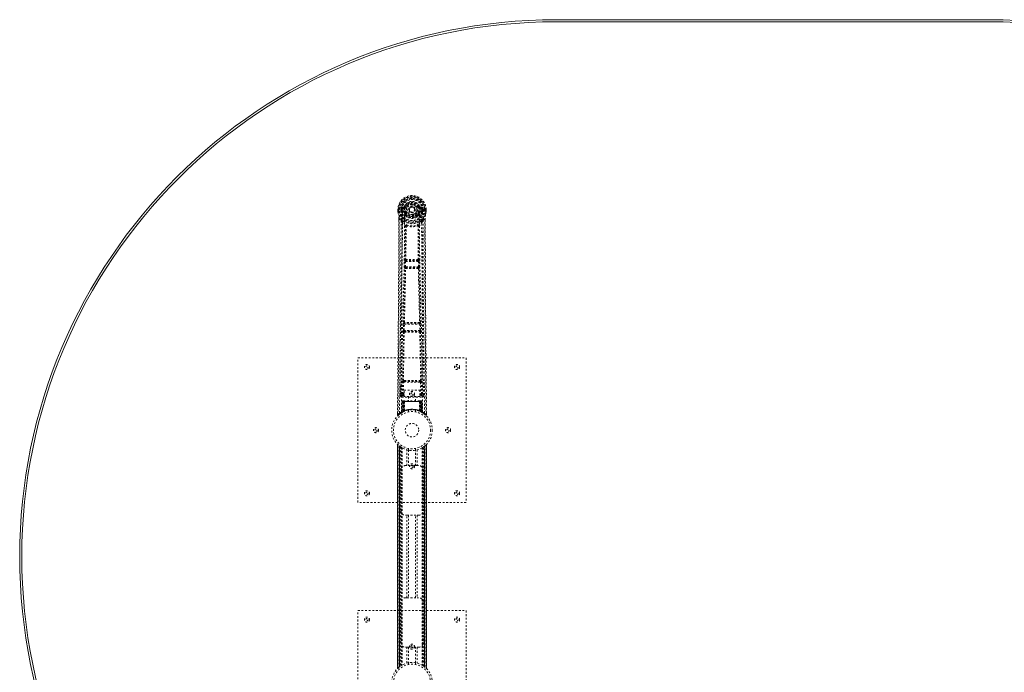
# Model space of a CAD drawing. Header units: inches. Extents: x 20.7 to 104.2, y 28.9 to 88.4.
# Tile 2 of 4: x 20.7 to 75.2, y 52.2 to 88.4. Entities that reach past the tile are written whole.
import ezdxf

# ---------------------------------------------------------------- set-up
doc = ezdxf.new("R2010")
doc.units = ezdxf.units.IN
doc.header["$MEASUREMENT"] = 0
doc.linetypes.add('SLD-Dashed', pattern=[0.075, 0.05, -0.025])
doc.linetypes.add('SLD-Solid', pattern=[0])

msp = doc.modelspace()

# ---------------------------------------------------------------- linework, layer by layer
at = {"color": 7, "linetype": 'SLD-Solid', "lineweight": 15}
for p, q in [((50.408, 88.377), (74.408, 88.377)), ((50.408, 88.259), (74.408, 88.259)), ((74.408, 88.259), (50.408, 88.259))]:
    msp.add_line(p, q, dxfattribs=at)
at = {"color": 7, "linetype": 'SLD-Dashed', "lineweight": 0}
for p, q in [((41.628, 77.858), (41.629, 77.741)), ((41.632, 77.858), (41.628, 77.858)), ((41.629, 77.741), (41.629, 77.737)), ((41.63, 77.859), (41.63, 77.741)), ((41.686, 77.858), (41.632, 77.858)), ((41.658, 77.857), (41.659, 77.741)), ((41.709, 77.857), (41.686, 77.858)), ((41.714, 77.857), (41.709, 77.857)), ((41.865, 77.857), (41.714, 77.857)), ((41.78, 77.784), (41.78, 77.856)), ((41.78, 77.784), (41.809, 77.786)), ((41.78, 77.784), (41.78, 77.784)), ((41.815, 77.857), (41.809, 77.857)), ((41.809, 77.857), (41.809, 77.786)), ((41.81, 77.785), (41.815, 77.766)), ((41.815, 77.779), (41.815, 77.857)), ((41.815, 77.766), (41.815, 77.779)), ((41.821, 77.742), (41.825, 77.738)), ((41.835, 77.727), (41.825, 77.737)), ((41.951, 78.002), (41.833, 77.978)), ((41.835, 77.727), (41.95, 77.706)), ((41.85, 77.79), (41.85, 77.76)), ((41.85, 77.79), (41.979, 77.79)), ((41.979, 77.735), (41.85, 77.76)), ((41.85, 77.76), (41.979, 77.76)), ((41.863, 77.942), (41.979, 77.962)), ((41.863, 77.942), (41.863, 77.912)), ((41.979, 77.942), (41.863, 77.942)), ((41.979, 77.912), (41.863, 77.912)), ((41.979, 77.962), (41.979, 77.942)), ((41.979, 77.912), (41.979, 77.942)), ((41.979, 77.79), (41.979, 77.76)), ((41.979, 77.735), (41.979, 77.76)), ((41.984, 78.029), (42.039, 78.006)), ((42.034, 77.694), (42.027, 77.705)), ((42.061, 77.705), (42.034, 77.694)), ((42.035, 77.998), (42.039, 78.006)), ((42.037, 77.545), (42.036, 77.568)), ((42.039, 78.006), (42.061, 77.996)), ((42.055, 77.5), (42.044, 77.518)), ((42.06, 77.573), (42.06, 77.55)), ((42.564, 77.859), (42.565, 77.851)), ((42.565, 77.851), (42.564, 77.835)), ((42.755, 77.996), (42.777, 78.006)), ((42.782, 77.694), (42.755, 77.705)), ((42.756, 77.55), (42.756, 77.573)), ((42.773, 77.518), (42.761, 77.5)), ((42.777, 78.006), (42.781, 77.997)), ((42.779, 77.545), (42.78, 77.568)), ((42.789, 77.706), (42.782, 77.694)), ((42.837, 77.962), (42.953, 77.942)), ((42.837, 77.962), (42.837, 77.942)), ((42.953, 77.942), (42.837, 77.942)), ((42.837, 77.912), (42.837, 77.942)), ((42.953, 77.912), (42.837, 77.912)), ((42.837, 77.79), (42.837, 77.76)), ((42.837, 77.79), (42.966, 77.79)), ((42.966, 77.76), (42.837, 77.735)), ((42.837, 77.735), (42.837, 77.76)), ((42.837, 77.76), (42.966, 77.76)), ((42.984, 77.978), (42.865, 78.002)), ((42.866, 77.706), (42.981, 77.727)), ((42.951, 77.858), (42.951, 77.857)), ((43.102, 77.857), (42.951, 77.857)), ((42.953, 77.912), (42.953, 77.942)), ((42.966, 77.76), (42.966, 77.79)), ((42.992, 77.738), (42.981, 77.727)), ((42.981, 77.727), (42.981, 77.727)), ((42.981, 77.727), (42.981, 77.727)), ((42.992, 77.738), (42.995, 77.742)), ((43.001, 77.857), (43.007, 77.857)), ((43.001, 77.779), (43.001, 77.857)), ((43.006, 77.785), (43.001, 77.766)), ((43.001, 77.766), (43.001, 77.779)), ((43.007, 77.786), (43.007, 77.857)), ((43.007, 77.786), (43.036, 77.784)), ((43.037, 77.857), (43.036, 77.784)), ((43.036, 77.784), (43.036, 77.784)), ((43.037, 77.857), (43.037, 77.857)), ((43.108, 77.857), (43.102, 77.857)), ((43.131, 77.858), (43.108, 77.857)), ((43.184, 77.858), (43.131, 77.858)), ((43.158, 77.741), (43.158, 77.857)), ((43.188, 77.858), (43.184, 77.858)), ((43.186, 77.741), (43.187, 77.859)), ((43.188, 77.858), (43.187, 77.741)), ((43.187, 77.737), (43.187, 77.741)), ((41.671, 77.359), (41.671, 77.257)), ((41.673, 77.358), (41.673, 77.256)), ((41.701, 77.357), (41.797, 77.242)), ((41.857, 77.13), (41.797, 77.242)), ((43.019, 77.242), (42.96, 77.13)), ((43.019, 77.242), (43.115, 77.357)), ((43.143, 77.269), (43.144, 77.358)), ((43.145, 77.359), (43.145, 77.27)), ((41.998, 74.677), (42.01, 74.986)), ((42.01, 74.986), (42.012, 75.02)), ((42.029, 75.076), (42.028, 75.076)), ((42.042, 74.675), (42.054, 74.984)), ((42.054, 74.984), (42.762, 74.984)), ((42.072, 75.029), (42.073, 75.029)), ((42.744, 75.029), (42.072, 75.029)), ((42.743, 75.029), (42.744, 75.029)), ((42.762, 74.984), (42.774, 74.675)), ((42.788, 75.076), (42.787, 75.076)), ((42.807, 74.986), (42.804, 75.02)), ((42.819, 74.677), (42.807, 74.986)), ((42.02, 74.583), (42.008, 74.587)), ((42.774, 74.675), (42.042, 74.675)), ((42.065, 74.626), (42.052, 74.631)), ((42.052, 74.631), (42.764, 74.631)), ((42.764, 74.631), (42.751, 74.626)), ((42.796, 74.583), (42.808, 74.587)), ((41.928, 71.155), (41.939, 71.508)), ((41.953, 71.598), (41.952, 71.598)), ((41.997, 71.551), (41.997, 71.551)), ((42.819, 71.551), (41.997, 71.551)), ((42.819, 71.551), (42.819, 71.551)), ((42.864, 71.598), (42.863, 71.598)), ((42.888, 71.155), (42.877, 71.508)), ((41.935, 71.065), (41.941, 71.062)), ((41.973, 71.154), (41.984, 71.506)), ((42.843, 71.154), (41.973, 71.154)), ((41.986, 71.106), (41.98, 71.109)), ((41.98, 71.109), (42.836, 71.109)), ((41.984, 71.506), (42.833, 71.506)), ((42.836, 71.109), (42.83, 71.106)), ((42.833, 71.506), (42.843, 71.154)), ((42.875, 71.062), (42.881, 71.065)), ((39.408, 69.627), (45.408, 69.627)), ((39.408, 61.627), (39.408, 69.627)), ((45.408, 69.627), (45.408, 61.627)), ((41.799, 68.384), (41.792, 67.57)), ((41.884, 67.624), (41.891, 68.284)), ((41.929, 67.623), (41.936, 68.283)), ((41.982, 68.374), (41.933, 68.373)), ((41.936, 68.283), (42.881, 68.283)), ((41.945, 68.327), (41.992, 68.327)), ((41.992, 68.327), (42.824, 68.327)), ((42.824, 68.327), (42.872, 68.327)), ((42.883, 68.373), (42.834, 68.374)), ((42.881, 68.283), (42.888, 67.623)), ((42.932, 67.624), (42.925, 68.284)), ((43.024, 67.57), (43.017, 68.384)), ((41.971, 67.85), (42.832, 67.85)), ((41.971, 67.484), (41.971, 67.85)), ((42.832, 67.85), (42.832, 67.484)), ((41.791, 67.567), (41.795, 67.549)), ((41.792, 67.57), (41.792, 67.569)), ((41.792, 67.569), (41.792, 67.559)), ((41.836, 67.521), (41.836, 67.461)), ((41.971, 67.521), (41.836, 67.521)), ((41.836, 67.461), (42.98, 67.461)), ((41.862, 67.223), (41.841, 66.617)), ((41.875, 67.223), (41.854, 66.625)), ((41.875, 67.223), (41.862, 67.223)), ((41.896, 67.227), (41.873, 66.633)), ((41.893, 67.223), (41.873, 66.636)), ((41.892, 67.252), (41.889, 67.251)), ((41.96, 67.223), (41.893, 67.223)), ((41.894, 67.252), (41.894, 67.252)), ((41.901, 67.223), (41.9, 66.666)), ((41.901, 67.252), (41.901, 67.25)), ((41.906, 67.252), (41.901, 67.252)), ((41.915, 67.252), (41.905, 67.252)), ((41.906, 67.223), (42.911, 67.223)), ((41.906, 66.668), (41.906, 67.223)), ((41.914, 66.672), (41.914, 67.223)), ((41.919, 67.252), (41.915, 67.252)), ((41.918, 67.223), (41.918, 66.674)), ((42.898, 67.223), (41.918, 67.223)), ((41.99, 67.252), (41.923, 67.252)), ((41.929, 67.578), (41.929, 67.623)), ((41.971, 67.623), (41.929, 67.623)), ((41.971, 67.578), (41.929, 67.578)), ((41.933, 67.223), (41.932, 66.681)), ((41.936, 67.223), (41.933, 67.223)), ((41.936, 67.223), (42.88, 67.223)), ((41.936, 66.683), (41.936, 67.223)), ((41.941, 66.671), (41.96, 67.223)), ((41.962, 67.223), (41.942, 66.672)), ((41.96, 67.223), (41.962, 67.223)), ((42.832, 67.484), (41.971, 67.484)), ((41.985, 66.7), (41.99, 67.224)), ((41.992, 67.223), (41.987, 66.701)), ((41.992, 67.223), (41.99, 67.224)), ((42.824, 67.252), (41.992, 67.252)), ((42.824, 67.223), (41.992, 67.223)), ((42.213, 67.484), (42.213, 67.252)), ((42.603, 67.252), (42.603, 67.484)), ((42.826, 67.224), (42.824, 67.223)), ((42.829, 66.701), (42.824, 67.223)), ((42.893, 67.252), (42.826, 67.252)), ((42.826, 67.224), (42.831, 66.7)), ((42.832, 67.623), (42.888, 67.623)), ((42.832, 67.578), (42.888, 67.578)), ((42.98, 67.521), (42.832, 67.521)), ((42.855, 67.223), (42.856, 67.223)), ((42.874, 66.672), (42.855, 67.223)), ((42.923, 67.223), (42.856, 67.223)), ((42.856, 67.223), (42.875, 66.671)), ((42.883, 67.223), (42.88, 67.223)), ((42.88, 67.223), (42.88, 66.683)), ((42.884, 66.681), (42.883, 67.223)), ((42.932, 67.624), (42.888, 67.623)), ((42.888, 67.578), (42.888, 67.623)), ((42.901, 67.252), (42.897, 67.252)), ((42.898, 66.674), (42.898, 67.223)), ((42.911, 67.252), (42.901, 67.252)), ((42.902, 67.223), (42.902, 66.672)), ((42.915, 67.252), (42.91, 67.252)), ((42.911, 67.223), (42.911, 66.668)), ((42.916, 66.666), (42.916, 67.223)), ((42.943, 66.633), (42.92, 67.227)), ((42.923, 67.252), (42.923, 67.252)), ((42.923, 67.223), (42.943, 66.636)), ((42.928, 67.251), (42.924, 67.252)), ((42.941, 67.223), (42.962, 66.625)), ((42.954, 67.223), (42.941, 67.223)), ((42.954, 67.223), (42.976, 66.617)), ((42.98, 67.461), (42.98, 67.521)), ((43.021, 67.549), (43.025, 67.567)), ((43.024, 67.569), (43.024, 67.57)), ((43.024, 67.559), (43.024, 67.569)), ((41.826, 66.593), (41.839, 66.6)), ((41.841, 66.617), (41.854, 66.625)), ((41.858, 66.611), (41.924, 66.645)), ((41.873, 66.636), (41.941, 66.671)), ((41.88, 66.642), (41.885, 66.641)), ((41.9, 66.666), (41.906, 66.668)), ((41.913, 66.64), (41.9, 66.666)), ((41.913, 66.64), (41.904, 66.635)), ((41.918, 66.642), (41.906, 66.668)), ((41.918, 66.642), (41.913, 66.64)), ((41.926, 66.646), (41.914, 66.672)), ((41.93, 66.648), (41.918, 66.674)), ((41.944, 66.655), (41.918, 66.642)), ((41.924, 66.645), (41.925, 66.646)), ((41.926, 66.646), (41.93, 66.648)), ((41.944, 66.655), (41.932, 66.681)), ((41.948, 66.656), (41.936, 66.683)), ((41.942, 66.672), (41.941, 66.671)), ((41.985, 66.7), (41.987, 66.701)), ((41.988, 66.673), (41.991, 66.674)), ((42.208, 66.734), (42.208, 66.638)), ((42.608, 66.638), (42.608, 66.734)), ((42.825, 66.674), (42.828, 66.673)), ((42.829, 66.701), (42.831, 66.7)), ((42.88, 66.683), (42.868, 66.656)), ((42.872, 66.655), (42.868, 66.656)), ((42.884, 66.681), (42.872, 66.655)), ((42.875, 66.671), (42.874, 66.672)), ((42.875, 66.671), (42.943, 66.636)), ((42.898, 66.674), (42.886, 66.648)), ((42.886, 66.648), (42.89, 66.646)), ((42.902, 66.672), (42.89, 66.646)), ((42.891, 66.646), (42.892, 66.645)), ((42.892, 66.645), (42.958, 66.611)), ((42.911, 66.668), (42.898, 66.642)), ((42.903, 66.64), (42.898, 66.642)), ((42.916, 66.666), (42.903, 66.64)), ((42.911, 66.668), (42.916, 66.666)), ((42.962, 66.625), (42.976, 66.617)), ((42.977, 66.6), (42.99, 66.593)), ((41.602, 66.571), (41.601, 66.486)), ((41.601, 66.485), (41.631, 66.485)), ((41.651, 66.463), (41.753, 66.544)), ((41.762, 66.551), (41.823, 66.588)), ((43.215, 66.486), (43.214, 66.57)), ((41.603, 64.842), (41.603, 52.412)), ((41.603, 52.413), (41.603, 64.841)), ((41.603, 64.841), (41.604, 64.84)), ((41.603, 64.84), (41.603, 52.413)), ((41.615, 52.425), (41.615, 64.829)), ((41.698, 64.754), (41.693, 64.758)), ((41.693, 52.495), (41.693, 64.758)), ((41.693, 64.758), (41.693, 52.495)), ((41.698, 64.754), (41.698, 52.499)), ((41.699, 64.753), (41.699, 52.5)), ((41.738, 64.723), (41.702, 64.751)), ((41.702, 52.503), (41.702, 64.751)), ((41.702, 64.751), (41.702, 52.503)), ((41.713, 52.512), (41.713, 64.742)), ((41.718, 52.515), (41.718, 64.739)), ((41.72, 64.737), (41.72, 52.517)), ((41.722, 64.735), (41.722, 52.518)), ((41.744, 64.719), (41.744, 52.535)), ((41.81, 64.674), (41.805, 64.677)), ((41.81, 64.674), (41.81, 52.58)), ((41.835, 64.659), (41.835, 52.595)), ((41.853, 64.648), (41.853, 52.605)), ((42.127, 63.662), (42.127, 64.538)), ((42.208, 64.616), (42.208, 64.519)), ((42.211, 64.519), (42.211, 63.662)), ((42.606, 63.662), (42.606, 64.519)), ((42.608, 64.519), (42.608, 64.616)), ((42.69, 64.538), (42.69, 63.662)), ((42.963, 64.648), (42.963, 52.605)), ((42.981, 64.659), (42.981, 52.595)), ((43.006, 64.674), (43.006, 52.58)), ((43.064, 52.541), (43.064, 64.713)), ((43.094, 52.518), (43.094, 64.735)), ((43.097, 52.517), (43.097, 64.737)), ((43.098, 64.739), (43.098, 52.515)), ((43.1, 64.739), (43.1, 52.514)), ((43.109, 52.507), (43.109, 64.747)), ((43.114, 64.751), (43.114, 52.503)), ((43.114, 52.503), (43.114, 64.751)), ((43.123, 64.758), (43.118, 64.754)), ((43.118, 52.499), (43.118, 64.754)), ((43.123, 64.758), (43.123, 52.495)), ((43.123, 52.495), (43.123, 64.758)), ((43.201, 64.829), (43.201, 52.425)), ((43.213, 52.411), (43.213, 64.842)), ((43.213, 64.841), (43.213, 52.413)), ((43.213, 52.413), (43.213, 64.84)), ((41.793, 61.162), (41.793, 63.412)), ((42.043, 63.662), (42.127, 63.662)), ((42.69, 63.662), (42.127, 63.662)), ((42.69, 63.662), (42.773, 63.662)), ((43.023, 63.412), (43.023, 61.162)), ((45.408, 61.627), (39.408, 61.627)), ((42.127, 60.912), (42.043, 60.912)), ((42.127, 56.342), (42.127, 60.912)), ((42.127, 60.912), (42.69, 60.912)), ((42.211, 60.912), (42.211, 56.342)), ((42.606, 56.342), (42.606, 60.912)), ((42.69, 60.912), (42.69, 56.342)), ((42.773, 60.912), (42.69, 60.912)), ((42.043, 56.342), (42.127, 56.342)), ((42.127, 56.342), (42.69, 56.342)), ((42.69, 56.342), (42.773, 56.342)), ((41.793, 53.842), (41.793, 56.092)), ((43.023, 56.092), (43.023, 53.842)), ((39.408, 47.627), (39.408, 55.627)), ((39.408, 55.627), (45.408, 55.627)), ((45.408, 55.627), (45.408, 47.627)), ((42.127, 53.592), (42.043, 53.592)), ((42.127, 52.716), (42.127, 53.592)), ((42.127, 53.592), (42.69, 53.592)), ((42.211, 53.592), (42.211, 52.734)), ((42.606, 52.734), (42.606, 53.592)), ((42.69, 53.592), (42.69, 52.716)), ((42.773, 53.592), (42.69, 53.592)), ((41.693, 52.495), (41.698, 52.499)), ((42.208, 52.734), (42.208, 52.638)), ((42.608, 52.638), (42.608, 52.734)), ((43.006, 52.58), (43.011, 52.576)), ((43.078, 52.53), (43.114, 52.503)), ((43.213, 52.413), (43.212, 52.413))]:
    msp.add_line(p, q, dxfattribs=at)
at = {"color": 7, "linetype": 'SLD-Dashed', "lineweight": 0, "flags": 128}
for points in [[(41.982, 77.887), (41.988, 77.965), (42.011, 78.041), (42.05, 78.111), (42.104, 78.172), (42.169, 78.221), (42.244, 78.258), (42.324, 78.28), (42.408, 78.288), (42.492, 78.28), (42.572, 78.258), (42.647, 78.221), (42.713, 78.172), (42.766, 78.111), (42.806, 78.041), (42.828, 77.965), (42.834, 77.887)], [(41.628, 77.858), (41.628, 77.858), (41.629, 77.858), (41.632, 77.858), (41.635, 77.858), (41.64, 77.857), (41.646, 77.857), (41.652, 77.857), (41.658, 77.857)], [(41.629, 77.741), (41.642, 77.646), (41.658, 77.571)], [(41.629, 77.737), (41.63, 77.737), (41.632, 77.737), (41.635, 77.738), (41.638, 77.738), (41.643, 77.739), (41.648, 77.74), (41.653, 77.74), (41.659, 77.741)], [(41.659, 77.741), (41.652, 77.741), (41.646, 77.741), (41.64, 77.741), (41.636, 77.741), (41.632, 77.741), (41.63, 77.741), (41.629, 77.741), (41.629, 77.741)], [(41.629, 77.737), (41.641, 77.649), (41.659, 77.56)], [(41.658, 77.571), (41.658, 77.565), (41.659, 77.56)], [(41.839, 77.282), (41.739, 77.405), (41.659, 77.56)], [(41.72, 66.579), (41.726, 68.17), (41.744, 69.759), (41.774, 71.345), (41.812, 72.928), (41.842, 74.168), (41.865, 75.404), (41.875, 76.634), (41.865, 77.857)], [(41.81, 77.785), (41.81, 77.786), (41.809, 77.786)], [(41.815, 77.779), (41.831, 77.787), (41.85, 77.79)], [(41.863, 77.912), (41.84, 77.916), (41.82, 77.929)], [(41.829, 66.635), (41.835, 68.221), (41.856, 69.806), (41.889, 71.388), (41.929, 72.967), (41.961, 74.204), (41.985, 75.437), (41.995, 76.666), (41.982, 77.887)], [(41.977, 77.683), (41.964, 77.7), (41.95, 77.706)], [(42.036, 77.568), (42.006, 77.618), (41.977, 77.683)], [(42.034, 77.694), (42.06, 77.633), (42.089, 77.586)], [(42.089, 77.985), (42.084, 77.987), (42.079, 77.989), (42.074, 77.991), (42.07, 77.993), (42.066, 77.994), (42.064, 77.995), (42.062, 77.996), (42.061, 77.996)], [(42.089, 77.717), (42.084, 77.715), (42.079, 77.713), (42.074, 77.711), (42.07, 77.709), (42.066, 77.707), (42.064, 77.706), (42.062, 77.706), (42.061, 77.705)], [(42.727, 77.985), (42.732, 77.987), (42.737, 77.989), (42.742, 77.991), (42.746, 77.993), (42.75, 77.994), (42.752, 77.995), (42.754, 77.996), (42.755, 77.996)], [(42.727, 77.717), (42.732, 77.715), (42.737, 77.713), (42.742, 77.711), (42.746, 77.709), (42.75, 77.707), (42.752, 77.706), (42.754, 77.706), (42.755, 77.705)], [(42.78, 77.568), (42.811, 77.618), (42.839, 77.683)], [(42.987, 66.635), (42.981, 68.221), (42.96, 69.806), (42.927, 71.388), (42.887, 72.967), (42.855, 74.204), (42.831, 75.437), (42.822, 76.666), (42.834, 77.887)], [(42.839, 77.683), (42.852, 77.7), (42.866, 77.706)], [(43.096, 66.579), (43.091, 68.17), (43.072, 69.759), (43.042, 71.345), (43.004, 72.928), (42.974, 74.168), (42.951, 75.404), (42.941, 76.634), (42.951, 77.857)], [(42.996, 77.929), (42.977, 77.916), (42.953, 77.912)], [(42.966, 77.79), (42.985, 77.787), (43.001, 77.779)], [(42.977, 77.282), (43.077, 77.406), (43.157, 77.56)], [(43.007, 77.786), (43.007, 77.786), (43.006, 77.785)], [(43.007, 77.857), (43.01, 77.857), (43.017, 77.857), (43.026, 77.857), (43.037, 77.857)], [(43.157, 77.56), (43.174, 77.638), (43.187, 77.737)], [(43.157, 77.56), (43.158, 77.565), (43.159, 77.571)], [(43.158, 77.857), (43.164, 77.857), (43.171, 77.857), (43.176, 77.857), (43.181, 77.857), (43.184, 77.858), (43.187, 77.858), (43.188, 77.858), (43.188, 77.858)], [(43.187, 77.741), (43.188, 77.741), (43.186, 77.741), (43.184, 77.741), (43.18, 77.741), (43.176, 77.741), (43.17, 77.741), (43.164, 77.741), (43.158, 77.741)], [(43.187, 77.737), (43.186, 77.737), (43.184, 77.737), (43.181, 77.738), (43.178, 77.738), (43.173, 77.739), (43.168, 77.74), (43.163, 77.74), (43.158, 77.741)], [(43.187, 77.741), (43.174, 77.646), (43.159, 77.571)], [(41.671, 77.257), (41.669, 74.64), (41.651, 71.924), (41.627, 69.203), (41.601, 66.485)], [(41.701, 77.357), (41.702, 76.543), (41.702, 75.695), (41.699, 74.811), (41.696, 74.009), (41.693, 73.491), (41.689, 72.949), (41.685, 72.383), (41.681, 71.819), (41.677, 71.331), (41.671, 70.684), (41.665, 69.996), (41.658, 69.267), (41.651, 68.59), (41.631, 66.485)], [(41.671, 77.359), (41.671, 77.358), (41.672, 77.358), (41.674, 77.358), (41.678, 77.358), (41.683, 77.357), (41.689, 77.357), (41.695, 77.357), (41.701, 77.357)], [(41.797, 77.242), (41.797, 76.502), (41.796, 75.73), (41.793, 74.927), (41.789, 74.161), (41.784, 73.385), (41.778, 72.609), (41.772, 71.853), (41.766, 71.128), (41.759, 70.452), (41.752, 69.696), (41.745, 68.986), (41.738, 68.289), (41.731, 67.567)], [(41.857, 77.13), (41.848, 73.943), (41.822, 70.755), (41.791, 67.567)], [(41.857, 77.13), (41.941, 77.032), (42.038, 76.945)], [(41.935, 77.194), (41.944, 77.185), (41.95, 77.179)], [(42.086, 76.954), (42.081, 76.964), (42.074, 76.97), (42.067, 76.974), (42.059, 76.974), (42.051, 76.971), (42.045, 76.965), (42.04, 76.956), (42.038, 76.945)], [(42.055, 77.5), (42.13, 77.441), (42.181, 77.414)], [(42.635, 77.414), (42.686, 77.441), (42.761, 77.5)], [(42.778, 76.945), (42.776, 76.956), (42.771, 76.965), (42.765, 76.971), (42.758, 76.974), (42.75, 76.974), (42.742, 76.97), (42.735, 76.964), (42.73, 76.954)], [(42.778, 76.945), (42.875, 77.032), (42.96, 77.13)], [(42.867, 77.179), (42.872, 77.185), (42.881, 77.194)], [(43.025, 67.567), (42.994, 70.755), (42.968, 73.943), (42.96, 77.13)], [(43.085, 67.567), (43.081, 67.943), (43.077, 68.372), (43.073, 68.842), (43.068, 69.266), (43.066, 69.489), (43.064, 69.712), (43.062, 69.934), (43.06, 70.187), (43.057, 70.442), (43.055, 70.689), (43.05, 71.193), (43.046, 71.66), (43.042, 72.092), (43.039, 72.515), (43.035, 73.005), (43.029, 73.846), (43.024, 74.694), (43.021, 75.571), (43.019, 76.426), (43.019, 77.242)], [(43.115, 77.357), (43.114, 76.619), (43.114, 75.839), (43.116, 75.016), (43.12, 74.15), (43.124, 73.354), (43.13, 72.524), (43.131, 72.333), (43.133, 72.141), (43.134, 71.947), (43.136, 71.814), (43.137, 71.684), (43.138, 71.548), (43.139, 71.407), (43.143, 70.954), (43.148, 70.449), (43.153, 69.894), (43.156, 69.542), (43.16, 69.17), (43.164, 68.767), (43.167, 68.392), (43.172, 67.901), (43.176, 67.465), (43.179, 67.084), (43.182, 66.757), (43.185, 66.485)], [(43.115, 77.357), (43.121, 77.357), (43.127, 77.357), (43.133, 77.357), (43.138, 77.358), (43.142, 77.358), (43.144, 77.358), (43.145, 77.358), (43.145, 77.359)], [(43.145, 77.27), (43.147, 74.641), (43.165, 71.923), (43.189, 69.204), (43.215, 66.485)], [(42.029, 75.076), (42.04, 76.008), (42.04, 76.937)], [(42.076, 76.944), (42.075, 76.014), (42.065, 75.081)], [(42.086, 76.954), (42.08, 76.95), (42.077, 76.947), (42.076, 76.946), (42.076, 76.944)], [(42.74, 76.944), (42.74, 76.946), (42.739, 76.947), (42.737, 76.95), (42.73, 76.954)], [(42.751, 75.081), (42.741, 76.014), (42.74, 76.944)], [(42.787, 75.076), (42.777, 76.008), (42.776, 76.937)], [(42.01, 74.986), (42.015, 74.986), (42.025, 74.985), (42.039, 74.985), (42.054, 74.984)], [(42.054, 74.984), (42.055, 74.993), (42.056, 75.001), (42.061, 75.016), (42.066, 75.025), (42.069, 75.028), (42.071, 75.029), (42.072, 75.029)], [(42.762, 74.984), (42.77, 74.985), (42.778, 74.985), (42.785, 74.985), (42.791, 74.985), (42.797, 74.986), (42.801, 74.986), (42.805, 74.986), (42.807, 74.986)], [(41.953, 71.598), (41.988, 73.093), (42.02, 74.583)], [(41.987, 71.6), (42.023, 73.096), (42.056, 74.588)], [(41.998, 74.677), (41.999, 74.677), (42.003, 74.677), (42.007, 74.677), (42.013, 74.677), (42.019, 74.676), (42.026, 74.676), (42.034, 74.676), (42.042, 74.675)], [(42.052, 74.631), (42.047, 74.635), (42.044, 74.644), (42.042, 74.659), (42.042, 74.667), (42.042, 74.675)], [(42.76, 74.588), (42.793, 73.096), (42.829, 71.6)], [(42.774, 74.675), (42.775, 74.667), (42.774, 74.659), (42.773, 74.644), (42.769, 74.635), (42.764, 74.631)], [(42.774, 74.675), (42.782, 74.676), (42.79, 74.676), (42.797, 74.676), (42.803, 74.677), (42.809, 74.677), (42.813, 74.677), (42.817, 74.677), (42.819, 74.677)], [(42.863, 71.598), (42.828, 73.093), (42.796, 74.583)], [(41.939, 71.508), (41.941, 71.541), (41.941, 71.543)], [(41.939, 71.508), (41.941, 71.508), (41.944, 71.507), (41.948, 71.507), (41.954, 71.507), (41.96, 71.507), (41.968, 71.507), (41.975, 71.506), (41.984, 71.506)], [(41.957, 71.578), (41.956, 71.58), (41.953, 71.598)], [(42.833, 71.506), (42.841, 71.506), (42.849, 71.507), (42.856, 71.507), (42.862, 71.507), (42.868, 71.507), (42.872, 71.507), (42.876, 71.508), (42.877, 71.508)], [(42.877, 71.508), (42.875, 71.541), (42.875, 71.543)], [(41.9, 68.372), (41.917, 69.718), (41.941, 71.062)], [(41.928, 71.155), (41.93, 71.155), (41.933, 71.155), (41.937, 71.155), (41.943, 71.154), (41.949, 71.154), (41.957, 71.154), (41.965, 71.154), (41.973, 71.154)], [(41.933, 68.373), (41.95, 69.72), (41.975, 71.065)], [(42.841, 71.065), (42.866, 69.72), (42.883, 68.373)], [(42.843, 71.154), (42.852, 71.154), (42.859, 71.154), (42.867, 71.154), (42.873, 71.154), (42.879, 71.155), (42.883, 71.155), (42.886, 71.155), (42.888, 71.155)], [(42.916, 68.372), (42.899, 69.718), (42.875, 71.062)], [(41.891, 68.284), (41.895, 68.284), (41.906, 68.284), (41.92, 68.283), (41.936, 68.283)], [(41.945, 68.327), (41.928, 68.331), (41.917, 68.339)], [(41.982, 68.374), (42.194, 68.374), (42.408, 68.374), (42.623, 68.374), (42.834, 68.374)], [(41.992, 68.327), (42.196, 68.328), (42.402, 68.328), (42.614, 68.328), (42.824, 68.327)], [(42.881, 68.283), (42.896, 68.283), (42.911, 68.284), (42.921, 68.284), (42.925, 68.284)], [(41.884, 67.624), (41.815, 67.595), (41.794, 67.569)], [(41.836, 67.521), (41.86, 67.55), (41.929, 67.578)], [(41.862, 67.223), (41.864, 67.223), (41.873, 67.223), (41.886, 67.223), (41.901, 67.223)], [(41.914, 67.223), (41.9, 67.223), (41.887, 67.223), (41.879, 67.223), (41.875, 67.223)], [(41.884, 67.624), (41.889, 67.624), (41.899, 67.624), (41.913, 67.623), (41.929, 67.623)], [(41.893, 67.223), (41.894, 67.223), (41.896, 67.223), (41.899, 67.223), (41.904, 67.223), (41.91, 67.223), (41.917, 67.223), (41.925, 67.223), (41.933, 67.223)], [(41.915, 67.25), (41.911, 67.251), (41.908, 67.251), (41.907, 67.252), (41.907, 67.252)], [(41.972, 67.242), (41.965, 67.233), (41.962, 67.223)], [(41.99, 67.224), (41.975, 67.238), (41.972, 67.242)], [(42.826, 67.224), (42.841, 67.238), (42.844, 67.242)], [(42.855, 67.223), (42.851, 67.233), (42.844, 67.242)], [(42.883, 67.223), (42.891, 67.223), (42.899, 67.223), (42.906, 67.223), (42.912, 67.223), (42.917, 67.223), (42.921, 67.223), (42.922, 67.223), (42.923, 67.223)], [(42.888, 67.578), (42.957, 67.55), (42.98, 67.521)], [(42.894, 67.252), (42.892, 67.252), (42.891, 67.252)], [(42.909, 67.252), (42.909, 67.252), (42.908, 67.251), (42.906, 67.251), (42.902, 67.25)], [(42.941, 67.223), (42.938, 67.223), (42.929, 67.223), (42.917, 67.223), (42.902, 67.223)], [(42.916, 67.223), (42.931, 67.223), (42.943, 67.223), (42.952, 67.223), (42.954, 67.223)], [(42.923, 67.223), (42.922, 67.23), (42.921, 67.232)], [(43.025, 67.567), (43.001, 67.595), (42.932, 67.624)], [(42.942, 66.62), (42.936, 66.623), (42.903, 66.64)], [(42.945, 66.628), (42.943, 66.634), (42.943, 66.636)], [(42.982, 66.6), (42.975, 66.611), (42.971, 66.625)], [(42.975, 66.611), (42.974, 66.617), (42.974, 66.618)], [(41.604, 66.486), (41.606, 66.478), (41.61, 66.47), (41.615, 66.464), (41.621, 66.459), (41.628, 66.456), (41.636, 66.455), (41.643, 66.457), (41.649, 66.461)], [(43.185, 66.485), (43.177, 66.476), (43.171, 66.469), (43.166, 66.464), (43.165, 66.463)], [(43.167, 66.465), (43.174, 66.461), (43.182, 66.459), (43.19, 66.458), (43.198, 66.46), (43.205, 66.463), (43.21, 66.469), (43.213, 66.475), (43.215, 66.483)], [(43.215, 66.485), (43.214, 66.486), (43.213, 66.485), (43.206, 66.485), (43.196, 66.485), (43.191, 66.485), (43.185, 66.485)], [(41.713, 64.742), (41.703, 64.751), (41.697, 64.755)], [(42.214, 64.519), (42.212, 64.519), (42.211, 64.519)], [(42.606, 64.519), (42.595, 64.517), (42.586, 64.516)], [(41.698, 52.499), (41.704, 52.504), (41.713, 52.512)], [(42.211, 52.734), (42.222, 52.736), (42.247, 52.74)], [(42.602, 52.735), (42.604, 52.735), (42.606, 52.734)]]:
    msp.add_lwpolyline(points, dxfattribs=at)
at = {"color": 7, "linetype": 'SLD-Dashed', "lineweight": 0}
for centre, radius in [((42.408, 77.851), 0.7), ((42.408, 77.851), 0.69), ((42.408, 77.851), 0.623), ((42.408, 77.851), 0.32), ((42.408, 77.851), 0.275), ((42.408, 77.851), 0.187), ((42.408, 77.851), 0.156), ((42.408, 77.851), 0.142), ((42.408, 77.851), 0.14), ((42.408, 77.851), 0.138), ((39.908, 69.127), 0.141), ((39.908, 69.127), 0.0625), ((44.908, 69.127), 0.14), ((44.908, 69.127), 0.0625), ((42.408, 67.627), 0.14), ((42.408, 67.627), 0.0625), ((42.408, 65.627), 1.125), ((42.408, 65.627), 1.03), ((40.408, 65.627), 0.14), ((40.408, 65.627), 0.0625), ((42.408, 65.627), 0.375), ((44.408, 65.627), 0.141), ((44.408, 65.627), 0.0625), ((42.408, 63.627), 0.14), ((42.408, 63.627), 0.0625), ((39.908, 62.127), 0.14), ((44.908, 62.127), 0.141), ((39.908, 62.127), 0.0625), ((44.908, 62.127), 0.0625), ((39.908, 55.127), 0.141), ((39.908, 55.127), 0.0625), ((44.908, 55.127), 0.14), ((44.908, 55.127), 0.0625), ((42.408, 53.627), 0.14), ((42.408, 53.627), 0.0625), ((42.408, 51.627), 1.125), ((42.408, 51.627), 1.03)]:
    msp.add_circle(centre, radius, dxfattribs=at)
at = {"color": 7, "linetype": 'SLD-Solid', "lineweight": 15}
for centre, radius, start, end in [((50.408, 58.627), 29.75, 90, 270), ((50.408, 58.627), 29.632, 90, 270), ((50.408, 58.627), 29.632, 90, 270), ((74.408, 58.627), 29.75, 270, 90), ((74.408, 58.627), 29.632, 270, 90), ((74.408, 58.627), 29.632, 270, 90)]:
    msp.add_arc(centre, radius, start, end, dxfattribs=at)
at = {"color": 7, "linetype": 'SLD-Dashed', "lineweight": 0}
for centre, radius, start, end in [((42.408, 77.851), 0.78, 0.5288, 179.4712), ((42.408, 77.851), 0.78, 0, 179.4852), ((42.408, 77.851), 0.75, 0.4563, 179.5437), ((42.408, 77.851), 0.629, 0.5444, 179.4556), ((42.408, 77.851), 0.599, 0.5443, 179.4557), ((42.408, 77.863), 0.543, 359.366, 180.634), ((42.408, 77.851), 0.459, 22.774, 157.226), ((42.408, 77.851), 0.4, 22.774, 157.226), ((42.408, 77.851), 0.376, 22.774, 157.226), ((42.408, 77.851), 0.346, 22.7741, 157.2259), ((42.408, 77.851), 0.275, 90.0001, 269.9999), ((42.408, 77.851), 0.275, 270.0001, 89.9999), ((41.659, 77.741), 0.03, 180.2178, 185.2738), ((42.408, 77.851), 0.787, 188.3239, 351.6761), ((40.47, 77.387), 1.202, 358.6564, 8.8138), ((42.408, 77.851), 0.758, 188.3239, 351.6761), ((38.079, 76.718), 3.678, 10.0121, 13.2374), ((41.803, 78.751), 0.895, 268.5067, 270.4044), ((42.408, 77.851), 0.632, 186.0643, 353.9357), ((42.408, 77.851), 0.602, 186.2697, 353.7303), ((42.408, 77.851), 0.593, 172.3909, 179.4476), ((41.899, 77.774), 0.0843, 185.3992, 202.6177), ((42.024, 77.902), 0.206, 158.3472, 172.3313), ((41.849, 77.729), 0.0305, 89.0409, 156.1664), ((42.276, 77.946), 0.497, 204.814, 243.6307), ((41.862, 77.972), 0.0299, 167.8899, 271.9542), ((42.215, 77.947), 0.439, 210.0687, 246.0866), ((41.981, 77.646), 0.242, 89.7362, 118.8233), ((41.98, 77.992), 0.0301, 162.3453, 268.5833), ((41.98, 77.705), 0.0299, 91.0471, 179.0032), ((41.942, 78.046), 0.0455, 281.3608, 337.4622), ((42.008, 77.678), 0.031, 31.5929, 170.051), ((41.973, 78.034), 0.0715, 274.7889, 329.7511), ((41.979, 78.031), 0.089, 270, 337.226), ((41.979, 78.031), 0.119, 270.0008, 337.2268), ((41.979, 77.671), 0.119, 22.7743, 89.999), ((41.979, 77.671), 0.089, 22.774, 90), ((41.977, 77.678), 0.0567, 28.2286, 87.9773), ((42.067, 77.565), 0.0305, 43.9323, 174.3697), ((42.058, 77.522), 0.0505, 88.2678, 115.7589), ((42.059, 77.5), 0.0507, 88.2621, 115.6685), ((42.081, 77.542), 0.0444, 175.0185, 212.6834), ((42.095, 77.495), 0.0404, 127.2268, 172.6939), ((42.088, 77.549), 0.0371, 89.2765, 139.8249), ((42.408, 77.862), 0.453, 219.7485, 320.2508), ((42.093, 77.551), 0.0326, 181.6463, 227.8211), ((42.408, 77.851), 0.376, 202.774, 337.226), ((42.408, 77.888), 0.494, 226.9722, 313.028), ((42.408, 77.851), 0.346, 202.7737, 337.2263), ((42.408, 77.845), 0.411, 219.0117, 320.9883), ((42.408, 77.851), 0.157, 245.1542, 290.0596), ((42.837, 78.031), 0.119, 202.7739, 269.9997), ((42.837, 77.671), 0.119, 90.0006, 157.225), ((42.343, 77.847), 0.465, 325.8383, 340.7942), ((42.749, 77.565), 0.0305, 5.6328, 136.0676), ((42.728, 77.549), 0.0371, 40.1631, 90.7358), ((42.723, 77.551), 0.0326, 312.164, 358.359), ((42.721, 77.495), 0.0404, 7.2959, 52.7909), ((42.837, 78.031), 0.089, 202.774, 270), ((42.837, 77.671), 0.089, 90, 157.226), ((42.758, 77.522), 0.0504, 64.2254, 91.7502), ((42.758, 77.5), 0.0506, 64.3242, 91.743), ((42.544, 77.941), 0.491, 296.1271, 335.5129), ((42.735, 77.541), 0.0444, 327.3949, 5.001), ((42.262, 79.309), 1.402, 291.5604, 293.9861), ((42.601, 77.947), 0.439, 293.9338, 329.9023), ((42.843, 78.034), 0.0714, 210.3166, 265.2464), ((42.808, 77.678), 0.031, 10.1673, 148.1972), ((42.839, 77.679), 0.0565, 91.9605, 151.5628), ((42.874, 78.046), 0.0455, 202.527, 258.648), ((42.833, 77.638), 0.249, 61.704, 89.8626), ((42.836, 77.992), 0.0301, 271.4521, 17.6217), ((42.836, 77.705), 0.0299, 1.0015, 88.9481), ((42.954, 77.972), 0.0299, 268.0498, 12.1061), ((42.967, 77.729), 0.0305, 23.8313, 90.9613), ((42.792, 77.902), 0.206, 7.6617, 21.6546), ((42.887, 77.782), 0.115, 339.6902, 352.2877), ((42.408, 77.851), 0.593, 0.5524, 7.6091), ((46.735, 76.718), 3.676, 166.762, 169.9889), ((44.346, 77.387), 1.202, 171.1871, 181.3429), ((42.259, 76.795), 0.643, 130.7364, 135.9159), ((43.383, 78.856), 2.204, 225.5685, 228.9415), ((41.917, 77.127), 0.0608, 58.0317, 177.617), ((42.676, 77.688), 0.888, 215.0292, 230.869), ((42.099, 76.941), 0.0608, 73.4583, 176.3301), ((42.163, 76.936), 0.0786, 126.2608, 166.675), ((42.408, 77.792), 0.844, 249.7734, 290.2268), ((42.408, 77.832), 0.476, 241.4718, 298.527), ((42.14, 77.688), 0.888, 309.1315, 324.9704), ((42.717, 76.941), 0.0608, 3.6693, 106.5406), ((42.653, 76.936), 0.0786, 13.3291, 53.7352), ((42.899, 77.127), 0.0608, 2.3827, 121.9709), ((41.434, 78.855), 2.203, 311.0578, 314.4322), ((42.557, 76.794), 0.644, 44.0878, 49.2614), ((42.026, 76.938), 0.0143, 356.6462, 32.4463), ((42.073, 76.864), 0.0795, 87.4959, 113.9392), ((42.408, 77.865), 0.965, 250.5263, 289.4747), ((42.743, 76.864), 0.0795, 66.0515, 92.5084), ((42.79, 76.938), 0.0143, 147.5542, 183.3571), ((42.105, 75.024), 0.0933, 145.8689, 182.4647), ((42.073, 75.074), 0.0451, 177.8589, 268.9582), ((42.059, 74.992), 0.089, 86.1819, 109.6163), ((42.074, 75.075), 0.0451, 177.8493, 268.9532), ((42.151, 75.069), 0.0873, 171.8078, 206.8089), ((42.408, 42.347), 32.736, 89.3991, 90.6007), ((42.408, 41.661), 33.37, 89.4251, 90.5749), ((42.665, 75.069), 0.0873, 333.1885, 8.1897), ((42.742, 75.075), 0.0451, 271.0456, 2.1504), ((42.743, 75.074), 0.0451, 271.0403, 2.1441), ((42.703, 74.986), 0.0588, 357.8452, 46.6267), ((42.757, 74.993), 0.088, 70.248, 93.9533), ((42.711, 75.024), 0.0933, 357.5386, 34.1312), ((42.16, 74.65), 0.165, 170.5942, 202.3691), ((42.053, 74.585), 0.0451, 90.8621, 177.5144), ((42.066, 74.581), 0.0451, 90.8946, 177.3995), ((42.05, 74.496), 0.0918, 86.0205, 108.5475), ((42.116, 74.595), 0.0607, 148.2999, 186.2235), ((42.408, 111.614), 37.028, 269.4553, 270.5445), ((42.408, 107.518), 32.893, 269.4021, 270.5979), ((42.751, 74.581), 0.0451, 2.6028, 89.1031), ((42.699, 74.594), 0.0612, 353.9377, 31.5389), ((42.766, 74.496), 0.092, 71.4689, 93.9868), ((42.763, 74.585), 0.0451, 2.4887, 89.1349), ((42.656, 74.65), 0.165, 337.6323, 9.4073), ((42.059, 71.547), 0.118, 154.6373, 182.0209), ((41.997, 71.596), 0.0451, 178.3749, 269.3647), ((41.979, 71.476), 0.125, 86.4433, 102.2399), ((41.997, 71.595), 0.0433, 202.7738, 270.2205), ((42.046, 71.512), 0.0626, 141.55, 185.5132), ((42.056, 71.589), 0.0697, 170.9106, 213.0651), ((42.408, 38.027), 33.576, 89.2814, 90.7186), ((42.408, 38.203), 33.351, 89.2944, 90.7056), ((42.76, 71.589), 0.0697, 326.9342, 9.0848), ((42.818, 71.596), 0.0451, 270.6367, 1.6266), ((42.819, 71.596), 0.0451, 270.6331, 1.6259), ((42.77, 71.512), 0.0626, 354.4793, 38.4602), ((42.837, 71.477), 0.123, 77.6585, 93.6583), ((42.757, 71.547), 0.118, 357.9881, 25.3649), ((42.148, 71.127), 0.222, 172.8782, 196.3605), ((41.98, 71.063), 0.0451, 90.5596, 178.0559), ((41.986, 71.061), 0.0451, 90.5772, 178.03), ((41.967, 70.929), 0.136, 86.7436, 101.1101), ((42.031, 71.14), 0.0601, 166.9071, 211.3959), ((42.031, 71.072), 0.0567, 143.3811, 187.5211), ((42.408, 107.198), 36.136, 269.3136, 270.6865), ((42.408, 104.129), 33.026, 269.2675, 270.7325), ((42.83, 71.061), 0.0451, 1.9698, 89.4214), ((42.784, 71.072), 0.057, 352.6116, 36.4833), ((42.785, 71.14), 0.0601, 328.5975, 13.0995), ((42.836, 71.063), 0.0451, 1.9441, 89.4404), ((42.849, 70.93), 0.136, 78.8591, 93.2835), ((42.668, 71.127), 0.222, 343.6407, 7.1191), ((42.18, 68.297), 0.289, 164.9818, 182.6493), ((41.926, 68.115), 0.258, 88.4485, 95.7718), ((41.939, 68.37), 0.0384, 177.0834, 235.3629), ((42.009, 68.367), 0.0756, 175.3493, 211.8375), ((42.013, 68.291), 0.0773, 151.6294, 185.4588), ((42.046, 68.364), 0.0652, 170.5378, 213.5535), ((42.77, 68.364), 0.0652, 326.4328, 9.437), ((42.808, 68.367), 0.075, 328.0026, 4.8093), ((42.87, 68.373), 0.0456, 271.9214, 359.0039), ((42.804, 68.291), 0.0772, 354.5325, 28.3872), ((42.89, 68.116), 0.258, 84.2211, 91.5582), ((42.636, 68.297), 0.289, 357.3518, 15.0232), ((41.773, 70.429), 2.863, 269.1587, 270.3595), ((41.836, 67.566), 0.105, 179.3625, 270.0844), ((41.836, 67.566), 0.045, 202.0132, 269.9772), ((41.892, 67.222), 0.03, 90.0032, 178.0075), ((41.893, 67.221), 0.0305, 110.715, 177.6463), ((41.905, 67.222), 0.03, 113.499, 178.0227), ((41.929, 67.623), 0.0451, 179.6181, 269.5743), ((41.906, 67.22), 0.0315, 89.3109, 122.3684), ((41.923, 67.222), 0.03, 90.0629, 178.0689), ((41.928, 67.217), 0.0353, 81.8065, 170.6834), ((41.923, 67.367), 0.119, 255.8989, 259.5644), ((42.315, 67.23), 0.409, 176.9367, 180.9923), ((42.776, 67.226), 0.862, 178.4318, 180.2122), ((42.347, 67.23), 0.428, 177.065, 180.9384), ((42.375, 67.23), 0.442, 177.161, 180.9166), ((42.379, 67.23), 0.443, 177.1737, 180.9225), ((41.99, 67.222), 0.0299, 90.1857, 178.2028), ((41.993, 67.225), 0.0266, 90.7975, 141.4461), ((42.824, 67.225), 0.0265, 38.3657, 89.3856), ((42.826, 67.222), 0.0299, 1.8004, 89.8111), ((42.436, 67.23), 0.444, 359.0888, 2.8289), ((42.442, 67.23), 0.442, 359.081, 2.8367), ((42.887, 67.623), 0.0451, 270.4258, 0.3573), ((42.893, 67.222), 0.03, 1.9311, 89.9394), ((42.476, 67.23), 0.422, 359.0398, 2.9708), ((42.48, 67.23), 0.422, 359.0398, 2.9708), ((42.5, 67.23), 0.411, 359.0126, 3.0491), ((42.911, 67.22), 0.0315, 57.9473, 90.6842), ((42.895, 67.362), 0.114, 280.0838, 283.993), ((42.091, 67.226), 0.824, 359.7701, 1.6312), ((42.911, 67.222), 0.03, 1.9784, 66.5641), ((42.924, 67.222), 0.03, 1.9925, 89.9968), ((42.923, 67.221), 0.0305, 2.3651, 69.3685), ((42.98, 67.566), 0.105, 269.9141, 0.6384), ((42.98, 67.566), 0.045, 270.0198, 337.9898), ((43.043, 70.443), 2.877, 269.6434, 270.8384), ((42.408, 65.626), 1.158, 47.8714, 132.1369), ((42.394, 65.393), 1.364, 114.4504, 119.5851), ((42.408, 65.627), 1.127, 119.526, 124.6584), ((41.811, 66.618), 0.03, 301.0747, 358.0217), ((42.408, 65.595), 1.19, 60.8801, 119.1199), ((41.87, 66.647), 0.0429, 197.023, 245.8136), ((41.824, 66.626), 0.0299, 300.2934, 358.0962), ((42.266, 65.872), 0.844, 118.7973, 120.341), ((42.402, 65.987), 0.844, 126.4936, 131.7199), ((42.408, 65.627), 1.128, 60.4734, 119.5266), ((42.381, 66.018), 0.804, 125.5246, 130.9311), ((41.857, 66.768), 0.137, 269.4095, 293.5125), ((41.843, 66.637), 0.0299, 299.249, 358.2033), ((42.396, 66.004), 0.82, 124.4069, 129.6082), ((41.889, 66.748), 0.109, 271.2465, 300.4824), ((42.408, 65.628), 1.155, 64.2143, 115.7857), ((42.408, 65.628), 1.155, 64.9104, 115.0896), ((41.911, 66.672), 0.0297, 295.5285, 358.5266), ((41.913, 66.673), 0.0297, 295.4521, 358.5149), ((42.301, 65.857), 0.874, 113.5651, 115.4782), ((42.408, 65.628), 1.155, 65.8865, 114.1135), ((42.364, 66.075), 0.731, 121.2354, 125.2501), ((41.959, 66.684), 0.031, 340.2177, 31.6924), ((42.408, 65.664), 1.12, 67.9255, 112.0745), ((41.958, 66.683), 0.0345, 344.8376, 31.039), ((42.858, 66.683), 0.0345, 148.9635, 195.1551), ((42.857, 66.684), 0.0311, 148.3237, 199.6476), ((42.452, 66.075), 0.731, 54.752, 58.7711), ((42.408, 65.627), 1.127, 60.7804, 65.7099), ((42.903, 66.673), 0.0297, 181.4785, 244.5508), ((42.905, 66.672), 0.0297, 181.4781, 244.4741), ((42.424, 66.009), 0.814, 50.3717, 55.6111), ((42.432, 66.014), 0.808, 49.0846, 54.4609), ((42.397, 65.605), 1.154, 59.9249, 63.9562), ((42.419, 65.994), 0.836, 48.2531, 53.5312), ((42.491, 65.772), 0.96, 59.6223, 62.5215), ((42.973, 66.637), 0.0299, 181.8047, 240.7508), ((42.973, 66.637), 0.03, 196.8734, 241.2405), ((42.992, 66.626), 0.0299, 181.9044, 239.698), ((42.946, 66.647), 0.0429, 294.1701, 342.9902), ((42.408, 65.627), 1.127, 55.3413, 60.4743), ((43.025, 66.654), 0.0707, 211.453, 238.8956), ((42.419, 65.644), 1.107, 58.9196, 59.8156), ((43.006, 66.618), 0.03, 181.9911, 238.9166), ((42.422, 65.392), 1.365, 60.418, 65.5479), ((42.405, 65.588), 1.205, 124.6746, 131.8774), ((41.631, 66.485), 0.03, 179.4664, 312.1544), ((41.688, 66.516), 0.0644, 208.7462, 235.6609), ((42.404, 65.633), 1.12, 124.6374, 132.1029), ((41.75, 66.579), 0.03, 180.2586, 304.0775), ((43.066, 66.579), 0.03, 235.9276, 359.7363), ((42.412, 65.632), 1.121, 47.8979, 55.3611), ((42.414, 65.592), 1.2, 48.1038, 55.3368), ((43.185, 66.485), 0.03, 227.8474, 0.5308), ((42.471, 65.689), 1.214, 224.3398, 225.1481), ((42.429, 65.654), 1.159, 231.1267, 232.3848), ((42.408, 65.627), 1.125, 232.2632, 239.3845), ((42.407, 65.624), 1.122, 237.862, 240.4288), ((42.408, 65.626), 1.124, 299.5746, 302.1359), ((42.417, 65.616), 1.111, 307.5864, 308.8988), ((42.43, 65.602), 1.092, 307.6155, 315.7615), ((42.401, 65.635), 1.136, 307.9302, 309.4567), ((42.043, 63.412), 0.25, 90, 180), ((42.773, 63.412), 0.25, 0, 90), ((42.043, 61.162), 0.25, 180, 270), ((42.773, 61.162), 0.25, 270, 0), ((42.043, 56.092), 0.25, 90, 180), ((42.773, 56.092), 0.25, 0, 90), ((42.043, 53.842), 0.25, 180, 270), ((42.773, 53.842), 0.25, 270, 0), ((42.387, 51.651), 1.093, 127.6179, 135.759), ((42.418, 51.615), 1.141, 127.6045, 128.8829), ((42.408, 51.627), 1.125, 119.5744, 122.1347), ((42.411, 51.631), 1.12, 57.859, 60.4305), ((42.408, 51.627), 1.125, 52.2629, 59.3841), ((42.419, 51.641), 1.107, 51.0994, 52.4164), ((42.452, 51.67), 1.063, 44.2804, 45.2033)]:
    msp.add_arc(centre, radius, start, end, dxfattribs=at)

doc.saveas('drawing.dxf')
